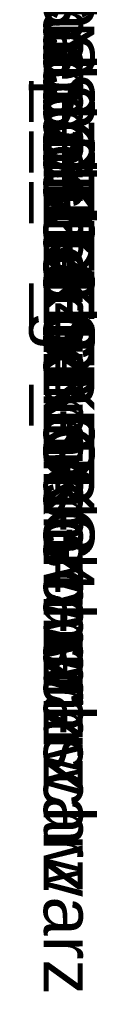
# Model space of a CAD drawing. Extents: x -420 to 300, y 62 to 1112.
# Tile 256 of 256: x 151.358 to 151.3695, y 699.269 to 699.4209. Entities that reach past the tile are written whole.
import ezdxf

# ---------------------------------------------------------------- set-up
doc = ezdxf.new("R2010")
doc.units = 0
doc.layers.get('0').update_dxf_attribs({"lineweight": 13})
doc.layers.add('AM_6-A06CPV74L0', color=2, linetype='Continuous', lineweight=35, true_color=0xffff00)
doc.styles.get("Standard").update_dxf_attribs({"font": 'ARIALN.TTF'})

# ---------------------------------------------------------------- blocks, each defined once
blk = doc.blocks.new('Referenz-A06CPV75L0', base_point=(148.77762, 699.27118))
at = {"layer": 'AM_6-A06CPV74L0', "linetype": 'ByBlock', "ltscale": 0.35, "char_height": 0.0078125, "attachment_point": 1, "rotation": 270}
for s, insert in [('{\\fArial;Schraube_TK34mm-schwarz}', (151.36843, 699.45801)), ('{\\fArial;Schraube_TK34mm-schwarz}', (151.36843, 699.4502)), ('{\\fArial;Schraube_TK34mm-schwarz}', (151.36843, 699.44239)), ('{\\fArial;$CNSORDERNO.}', (151.36843, 699.43468)), ('{\\fArial;Schraube_TK34mm-schwarz}', (151.36843, 699.42676)), ('{\\fArial;Spelsberg}', (151.36843, 699.41895)), ('{\\fArial;Schraube_TK34mm-schwarz}', (151.36843, 699.41114)), ('{\\fArial;SPELSBERG}', (151.36843, 699.40332)), ('{\\fArial;1}', (151.36843, 699.39482))]:
    blk.add_mtext(s, dxfattribs=dict(at, insert=insert))

msp = doc.modelspace()

# ---------------------------------------------------------------- block references
at = {"color": 8, "lineweight": 25, "ltscale": 0.25, "true_color": 0x808080}
msp.add_blockref('Referenz-A06CPV75L0', (148.77762, 699.27118), dxfattribs=at)

doc.saveas('drawing.dxf')
